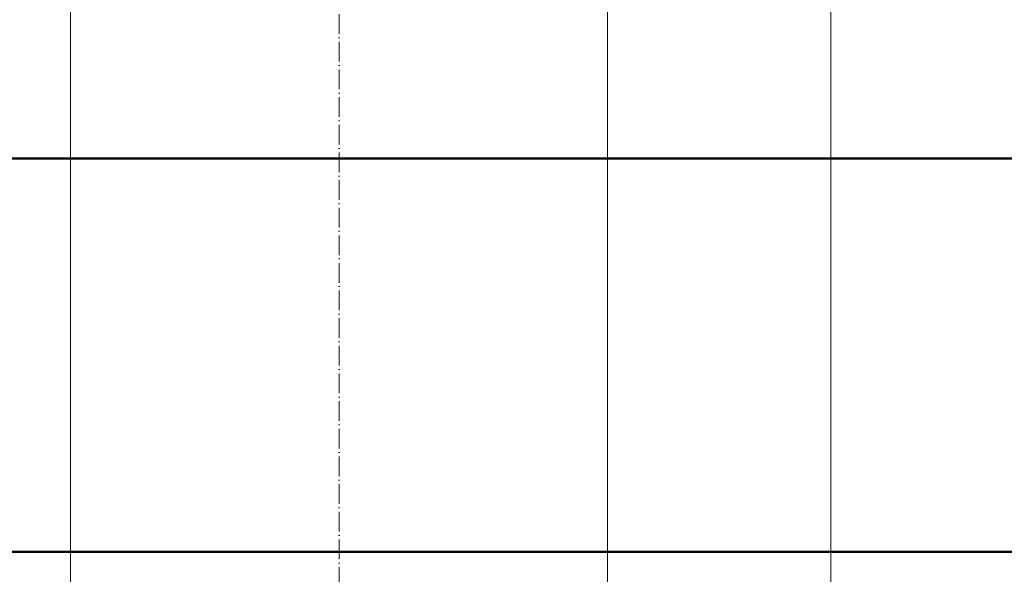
# Model space of a CAD drawing. Header units: metres. Extents: x -54598 to 1827199, y -329446 to -256744.
# Tile 80 of 256: x 25327 to 26328, y -275382 to -274819. Entities that reach past the tile are written whole.
import ezdxf

# ---------------------------------------------------------------- set-up
doc = ezdxf.new("R2010")
doc.units = ezdxf.units.M
doc.linetypes.add('ADSK_Осевая', pattern=[14, 10, -2, 0, -2])
for name, color, linetype, lineweight in [('A-WALL', 113, 'Continuous', 20), ('P-PIPE', 7, 'Continuous', 20), ('P-PIPE-CNTR', 7, 'ADSK_Осевая', 20)]:
    doc.layers.add(name, color=color, linetype=linetype, lineweight=lineweight)

# ---------------------------------------------------------------- blocks, each defined once
blk = doc.blocks.new('fdsafdsf')
at = {"layer": 'A-WALL', "lineweight": 50}
for p, q in [((222524.02, 36540.95), (211724.02, 36540.95)), ((211524.02, 36340.95), (222724.02, 36340.95))]:
    blk.add_line(p, q, dxfattribs=at)
at = {"layer": 'P-PIPE', "color": 5}
blk.add_line((221118.02, 35775.65), (221118.02, 36800.65), dxfattribs=at)
at = {"layer": 'P-PIPE', "color": 1}
for p, q in [((220731.52, 35771.9), (220731.52, 36796.9)), ((221004.52, 36796.9), (221004.52, 35771.9))]:
    blk.add_line(p, q, dxfattribs=at)
at = {"layer": 'P-PIPE-CNTR', "color": 1}
blk.add_line((220868.02, 36796.9), (220868.02, 35771.9), dxfattribs=at)
blk.add_line((220868.02, 36796.9), (220868.02, 35771.9), dxfattribs=at)

msp = doc.modelspace()

# ---------------------------------------------------------------- block references
at = {"color": 5, "lineweight": 30, "xscale": 2, "yscale": 2, "zscale": 2}
msp.add_blockref('fdsafdsf', (-416084.8, -348041.5), dxfattribs=at)

doc.saveas('drawing.dxf')
